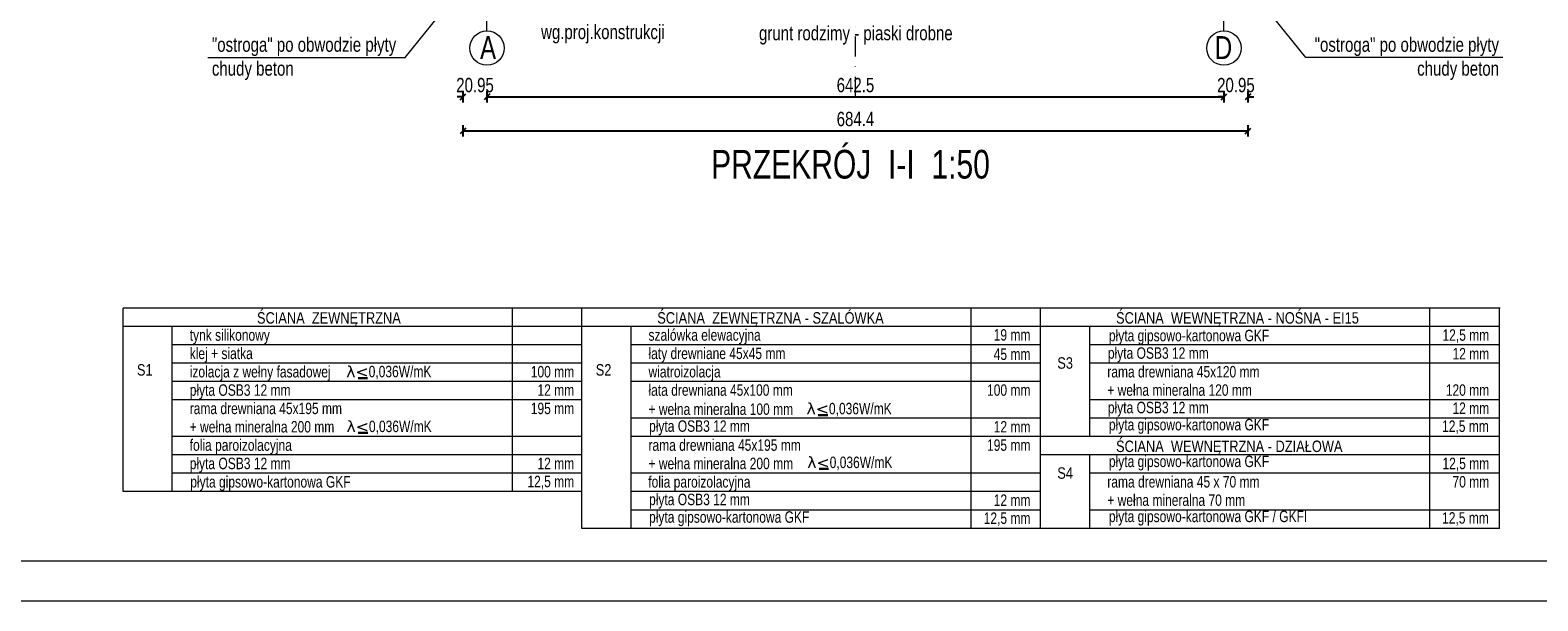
# Model space of a CAD drawing. Header units: inches. Extents: x 0 to 77643, y -44170 to 0.
# Tile 150 of 159: x 73672 to 74987, y -39050 to -38552. Entities that reach past the tile are written whole.
import ezdxf
from ezdxf.enums import TextEntityAlignment as Align

# ---------------------------------------------------------------- set-up
doc = ezdxf.new("R2010")
doc.units = ezdxf.units.IN
doc.header["$MEASUREMENT"] = 0
doc.linetypes.add('DASHDOT', pattern=[1, 0.5, -0.25, 0, -0.25])
doc.layers.get('0').update_dxf_attribs({"lineweight": 0})
doc.layers.get('Defpoints').update_dxf_attribs({"lineweight": 0})
for name, color, linetype, lineweight in [('A--tabelka rysunku', 7, 'Continuous', 0), ('A--tabelka-opisy scian', 7, 'Continuous', 0), ('p--opisy konstrukcji', 64, 'Continuous', 0), ('p--osie konstr', 1, 'DASHDOT', 15), ('p--osie konstr.-NR', 1, 'DASHDOT', 15), ('p--podpis rysunku', 7, 'Continuous', 0), ('p--wymiary-1-50', 5, 'Continuous', 0)]:
    doc.layers.add(name, color=color, linetype=linetype, lineweight=lineweight)
doc.styles.add('1-50', font='arial.ttf', dxfattribs={"width": 0.75, "height": 12.5})
doc.styles.get("Standard").update_dxf_attribs({"font": 'arial.ttf', "width": 0.75})
doc.styles.add('STYL-1', font='arial.ttf', dxfattribs={"width": 0.75})
doc.dimstyles.new('1-50', dxfattribs={"dimtxt": 12.5, "dimasz": 5, "dimexe": 5, "dimexo": 5, "dimgap": 0.09, "dimtad": 0, "dimdsep": 46, "dimtxsty": '1-50', "dimblk": 'OBLIQUE', "dimcen": 0.09, "dimadec": 0, "dimazin": 0, "dimtfac": 1, "dimtdec": 4, "dimtix": 1, "dimtofl": 0, "dimtmove": 2, "dimatfit": 3, "dimldrblk": 'OBLIQUE', "dimfxl": 5, "dimfxlon": 1, "dimtvp": 0.8, "dimtolj": 1, "dimtzin": 0, "dimarcsym": 0})

# ---------------------------------------------------------------- blocks, each defined once
blk = doc.blocks.new('_OBLIQUE')
at = {"color": 0, "linetype": 'ByBlock', "lineweight": -2}
for p, q in [((-0.5, -0.5), (0.5, 0.5)), ((0, 0), (0, 0))]:
    blk.add_line(p, q, dxfattribs=at)
blk = doc.blocks.new('*D1103')
at = {"layer": 'Defpoints', "color": 0}
for p in [(74049.7, -38393.6), (74734.1, -38393.6), (74734.1, -38639.7)]:
    blk.add_point(p, dxfattribs=at)
at = {"layer": 'p--wymiary-1-50', "color": 0, "lineweight": -2}
for p, q in [((74049.7, -38634.7), (74049.7, -38644.7)), ((74049.7, -38639.7), (74734.1, -38639.7)), ((74734.1, -38634.7), (74734.1, -38644.7))]:
    blk.add_line(p, q, dxfattribs=at)
at = {"layer": 'p--wymiary-1-50', "color": 0, "lineweight": -2, "xscale": 5, "yscale": 5, "zscale": 5, "rotation": 180}
blk.add_blockref('_OBLIQUE', (74049.7, -38639.7), dxfattribs=at)
at = {"layer": 'p--wymiary-1-50', "color": 0, "lineweight": -2, "xscale": 5, "yscale": 5, "zscale": 5}
blk.add_blockref('_OBLIQUE', (74734.1, -38639.7), dxfattribs=at)
at = {"layer": 'p--wymiary-1-50', "color": 0, "linetype": 'Continuous', "ltscale": 12, "insert": (74391.9, -38629.4), "char_height": 12.5, "attachment_point": 5, "style": '1-50'}
blk.add_mtext('\\A1;684.4', dxfattribs=at)
blk = doc.blocks.new('*D1104')
at = {"layer": 'Defpoints', "color": 0}
for p in [(74049.7, -38390.5), (74070.6, -38390.5), (74070.6, -38610)]:
    blk.add_point(p, dxfattribs=at)
at = {"layer": 'p--wymiary-1-50', "color": 0, "lineweight": -2}
for p, q in [((74049.7, -38605), (74049.7, -38615)), ((74070.6, -38605), (74070.6, -38615)), ((74049.7, -38610), (74044.7, -38610)), ((74070.6, -38610), (74075.6, -38610))]:
    blk.add_line(p, q, dxfattribs=at)
at = {"layer": 'p--wymiary-1-50', "color": 0, "lineweight": -2, "xscale": 5, "yscale": 5, "zscale": 5}
blk.add_blockref('_OBLIQUE', (74049.7, -38610), dxfattribs=at)
at = {"layer": 'p--wymiary-1-50', "color": 0, "lineweight": -2, "xscale": 5, "yscale": 5, "zscale": 5, "rotation": 180}
blk.add_blockref('_OBLIQUE', (74070.6, -38610), dxfattribs=at)
at = {"layer": 'p--wymiary-1-50', "color": 0, "linetype": 'Continuous', "ltscale": 12, "insert": (74060.2, -38599.8), "char_height": 12.5, "attachment_point": 5, "style": '1-50'}
blk.add_mtext('\\A1;20.95', dxfattribs=at)
blk = doc.blocks.new('*D1105')
at = {"layer": 'Defpoints', "color": 0}
for p in [(74713.1, -38406), (74734.1, -38406), (74734.1, -38610)]:
    blk.add_point(p, dxfattribs=at)
at = {"layer": 'p--wymiary-1-50', "color": 0, "lineweight": -2}
for p, q in [((74713.1, -38605), (74713.1, -38615)), ((74734.1, -38605), (74734.1, -38615)), ((74713.1, -38610), (74708.1, -38610)), ((74734.1, -38610), (74739.1, -38610))]:
    blk.add_line(p, q, dxfattribs=at)
at = {"layer": 'p--wymiary-1-50', "color": 0, "lineweight": -2, "xscale": 5, "yscale": 5, "zscale": 5}
blk.add_blockref('_OBLIQUE', (74713.1, -38610), dxfattribs=at)
at = {"layer": 'p--wymiary-1-50', "color": 0, "lineweight": -2, "xscale": 5, "yscale": 5, "zscale": 5, "rotation": 180}
blk.add_blockref('_OBLIQUE', (74734.1, -38610), dxfattribs=at)
at = {"layer": 'p--wymiary-1-50', "color": 0, "linetype": 'Continuous', "ltscale": 12, "insert": (74723.6, -38599.8), "char_height": 12.5, "attachment_point": 5, "style": '1-50'}
blk.add_mtext('\\A1;20.95', dxfattribs=at)
blk = doc.blocks.new('*D1106')
at = {"layer": 'Defpoints', "color": 0}
for p in [(74070.6, -38605), (74713.1, -38605), (74713.1, -38610)]:
    blk.add_point(p, dxfattribs=at)
at = {"layer": 'p--wymiary-1-50', "color": 0, "lineweight": -2}
for p, q in [((74070.6, -38610), (74070.6, -38615)), ((74070.6, -38610), (74713.1, -38610)), ((74713.1, -38610), (74713.1, -38615))]:
    blk.add_line(p, q, dxfattribs=at)
at = {"layer": 'p--wymiary-1-50', "color": 0, "lineweight": -2, "xscale": 5, "yscale": 5, "zscale": 5, "rotation": 180}
blk.add_blockref('_OBLIQUE', (74070.6, -38610), dxfattribs=at)
at = {"layer": 'p--wymiary-1-50', "color": 0, "lineweight": -2, "xscale": 5, "yscale": 5, "zscale": 5}
blk.add_blockref('_OBLIQUE', (74713.1, -38610), dxfattribs=at)
at = {"layer": 'p--wymiary-1-50', "color": 0, "linetype": 'Continuous', "ltscale": 12, "insert": (74391.9, -38599.8), "char_height": 12.5, "attachment_point": 5, "style": '1-50'}
blk.add_mtext('\\A1;642.5', dxfattribs=at)

msp = doc.modelspace()

# ---------------------------------------------------------------- linework, layer by layer
at = {"linetype": 'Continuous', "lineweight": 30, "ltscale": 12}
for p, q in [((73966.51989, -38855.27567), (73958.17784, -38855.27567)), ((74367.81518, -38887.57055), (74359.47313, -38887.57055)), ((73966.75759, -38903.09253), (73958.41554, -38903.09253)), ((74368.44904, -38934.47624), (74360.10699, -38934.47624))]:
    msp.add_line(p, q, dxfattribs=at)
at = {"layer": 'A--tabelka rysunku', "linetype": 'Continuous'}
for points in [[(73442.6501, -39049.6055), (75542.6501, -39049.6055), (75542.6501, -37564.6055), (73442.6501, -37564.6055)], [(73442.6501, -39049.6055), (75542.6501, -39049.6055), (75542.6501, -37564.6055), (73442.6501, -37564.6055)], [(73567.6501, -39014.6055), (75507.6501, -39014.6055), (75507.6501, -37599.6055), (73567.6501, -37599.6055)]]:
    msp.add_lwpolyline(points, close=True, dxfattribs=at)
at = {"layer": 'A--tabelka-opisy scian', "lineweight": 5}
for p, q in [((74153.34631, -38794.35943), (73753.34631, -38794.35943)), ((74153.34631, -38794.35943), (73753.34631, -38794.35943)), ((73753.34631, -38954.35943), (73753.34631, -38794.35943)), ((74092.76379, -38954.35943), (74092.76379, -38794.35943)), ((74553.34631, -38794.35943), (74153.34631, -38794.35943)), ((74153.34631, -38986.35943), (74153.34631, -38794.35943)), ((74954.03634, -38794.35943), (74196.21669, -38794.35943)), ((74492.76379, -38986.35943), (74492.76379, -38794.62038)), ((74553.34631, -38986.35943), (74553.34631, -38794.35943)), ((74892.76379, -38986.35943), (74892.76379, -38794.35943)), ((74953.34631, -38986.35943), (74953.34631, -38794.35943)), ((74153.34631, -38810.35943), (73753.34631, -38810.35943)), ((73796.21669, -38954.35943), (73796.21669, -38810.35943)), ((74553.34631, -38810.35943), (74153.34631, -38810.35943)), ((74196.21669, -38986.35943), (74196.21669, -38810.35943)), ((74754.84915, -38810.35943), (74553.34631, -38810.35943)), ((74953.34631, -38810.35943), (74596.21669, -38810.35943)), ((74596.21669, -38906.35943), (74596.21669, -38810.35943)), ((74953.34631, -38810.35943), (74596.21669, -38810.35943)), ((74153.34631, -38826.35943), (73796.21669, -38826.35943)), ((74553.34631, -38826.35943), (74196.21669, -38826.35943)), ((74953.34631, -38826.35943), (74596.21669, -38826.35943)), ((74153.34631, -38842.35943), (73796.21669, -38842.35943)), ((74553.34631, -38842.35943), (74196.21669, -38842.35943)), ((74953.34631, -38842.35943), (74596.21669, -38842.35943)), ((74553.34631, -38986.35943), (74553.34631, -38844.6486)), ((74153.34631, -38858.35943), (73796.21669, -38858.35943)), ((74553.34631, -38858.35943), (74196.21669, -38858.35943)), ((74153.34631, -38874.35943), (73796.21669, -38874.35943)), ((74953.34631, -38874.35943), (74596.21669, -38874.35943)), ((74553.34631, -38890.35943), (74196.21669, -38890.35943)), ((74953.34631, -38890.35943), (74596.21669, -38890.35943)), ((74153.34631, -38906.35943), (73796.21669, -38906.35943)), ((74553.34631, -38906.35943), (74196.21669, -38906.35943)), ((74953.34631, -38906.35943), (74553.34631, -38906.35943)), ((74953.34631, -38906.35943), (74596.21669, -38906.35943)), ((74953.34631, -38906.35943), (74596.21669, -38906.35943)), ((74153.34631, -38922.35943), (73796.21669, -38922.35943)), ((74754.84915, -38922.35943), (74553.34631, -38922.35943)), ((74953.34631, -38922.35943), (74596.21669, -38922.35943)), ((74596.21669, -38986.35943), (74596.21669, -38922.35943)), ((74953.34631, -38922.35943), (74596.21669, -38922.35943)), ((74153.34631, -38938.35943), (73796.21669, -38938.35943)), ((74553.34631, -38938.35943), (74196.21669, -38938.35943)), ((74953.34631, -38938.35943), (74596.21669, -38938.35943)), ((74153.34631, -38954.35943), (73753.34631, -38954.35943)), ((74553.34631, -38954.35943), (74196.21669, -38954.35943)), ((74553.34631, -38970.35943), (74196.21669, -38970.35943)), ((74953.34631, -38970.35943), (74596.21669, -38970.35943)), ((74553.34631, -38986.35943), (74153.34631, -38986.35943)), ((74553.34631, -38986.35943), (74153.34631, -38986.35943)), ((74553.34631, -38986.35943), (74196.21669, -38986.35943)), ((74553.34631, -38986.35943), (74196.21669, -38986.35943)), ((74953.34631, -38986.35943), (74553.34631, -38986.35943)), ((74953.34631, -38986.35943), (74553.34631, -38986.35943))]:
    msp.add_line(p, q, dxfattribs=at)
at = {"layer": 'p--opisy konstrukcji'}
for points in [[(73827.31374, -38575.59443), (73999.19985, -38575.59443), (74078.9702, -38476.96292)], [(74956.45293, -38575.59443), (74784.56682, -38575.59443), (74704.79647, -38476.96292)]]:
    msp.add_lwpolyline(points, dxfattribs=at)
at = {"layer": 'p--osie konstr', "linetype": 'DASHDOT', "ltscale": 35}
for p, q in [((74391.88333, -38609.96283), (74391.88333, -37762.19471)), ((74070.63333, -38552.48276), (74070.63333, -38010.01346)), ((74713.13333, -38552.48276), (74713.13333, -38010.01346))]:
    msp.add_line(p, q, dxfattribs=at)
at = {"layer": 'p--osie konstr.-NR', "linetype": 'Continuous', "ltscale": 35}
for centre in [(74070.63333, -38567.48276), (74713.13333, -38567.48276)]:
    msp.add_circle(centre, 15, dxfattribs=at)

# ---------------------------------------------------------------- texts
at = {"layer": 'A--tabelka-opisy scian', "lineweight": 5, "width": 0.8}
for s, p in [(' ŚCIANA  ZEWNĘTRZNA ', (73866.99218, -38797.81009)), (' ŚCIANA  ZEWNĘTRZNA - SZALÓWKA', (74215.9843, -38797.81009)), (' ŚCIANA  WEWNĘTRZNA - NOŚNA - EI15', (74615.9843, -38797.81009)), (' ŚCIANA  WEWNĘTRZNA - DZIAŁOWA ', (74615.9843, -38909.81009))]:
    msp.add_text(s, height=10, dxfattribs=at).set_placement(p, align=Align.TOP_LEFT)
for s, p in [('S1', (73772.26852, -38843.12562)), ('S2', (74172.26852, -38843.12562)), ('S3', (74574.68729, -38837.1284)), ('S4', (74574.68729, -38933.1284))]:
    msp.add_text(s, height=10, dxfattribs=at).set_placement(p, align=Align.TOP_CENTER)
at = {"layer": 'A--tabelka-opisy scian', "lineweight": 5, "char_height": 10, "attachment_point": 1, "style": '1-50'}
for s, insert, width in [('\\pxql;tynk silikonowy', (73811.45237, -38812.74513), 132.8709207), ('\\pxql;szalówka elewacyjna  ', (74211.45237, -38812.74513), 143.3967727), ('\\pxqr;19 mm', (74483.31289, -38812.62695), 61.129613), ('\\pxql;płyta gipsowo-kartonowa GKF', (74612.85842, -38813.16999), 139.9030239), ('\\pxqr;12,5 mm', (74883.31289, -38812.74513), 61.129613), ('\\pxql;klej + siatka', (73811.45237, -38828.74513), 132.8709207), ('\\pxql;łaty drewniane 45x45 mm', (74211.45237, -38828.74513), 132.8709207), ('\\pxqr;45 mm', (74483.31289, -38829.46832), 61.129613), ('\\pxql;płyta OSB3 12 mm', (74611.9457, -38828.45842), 139.9030239), ('\\pxqr;12 mm', (74883.31289, -38829.04642), 61.129613), ('\\pxql;izolacja z wełny fasadowej', (73811.45237, -38844.74513), 132.8709207), ('\\pxql;  {\\fDejaVu Serif|b0|i0|c238|p18;\\W1;λ<}0,036W/mK', (73942.04332, -38844.59598), 245.2481354), ('\\pxqr;100 mm', (74085.52855, -38844.74513), 61.129613), ('\\pxql;wiatroizolacja', (74211.45237, -38844.74513), 132.8709207), ('\\pxql;rama drewniana 45x120 mm', (74611.45237, -38844.74513), 142.8529301), ('\\pxql;płyta OSB3 12 mm', (73811.45237, -38860.74513), 132.8709207), ('\\pxqr;12 mm', (74085.52855, -38860.74513), 61.129613), ('\\pxql;łata drewniana 45x100 mm \\P\\pxql;+ wełna mineralna 100 mm', (74211.45237, -38860.74513), 164.6966593), ('\\pxqr;100 mm', (74483.31289, -38860.74513), 61.129613), ('\\pxql;+ wełna mineralna 120 mm', (74611.45237, -38860.74513), 142.8529301), ('\\pxqr;120 mm', (74883.31289, -38860.74513), 61.129613), ('\\pxql;rama drewniana 45x195 mm', (73811.45237, -38876.74513), 142.8529301), ('\\pxqr;195 mm', (74085.52855, -38876.74513), 61.129613), ('\\pxql;  {\\fDejaVu Serif|b0|i0|c238|p18;\\W1;λ<}0,036W/mK', (74343.33861, -38876.89087), 245.2481354), ('\\pxql;płyta OSB3 12 mm', (74611.9457, -38875.96706), 139.9030239), ('\\pxqr;12 mm', (74883.31289, -38876.55505), 61.129613), ('\\pxql;+ wełna mineralna 200 mm', (73811.45237, -38892.74513), 142.8529301), ('\\pxql;  {\\fDejaVu Serif|b0|i0|c238|p18;\\W1;λ<}0,036W/mK', (73942.28102, -38892.41285), 245.2481354), ('\\pxql;płyta OSB3 12 mm', (74211.9457, -38892.15714), 139.9030239), ('\\pxqr;12 mm', (74483.31289, -38892.74513), 61.129613), ('\\pxql;płyta gipsowo-kartonowa GKF', (74612.85842, -38890.92038), 139.9030239), ('\\pxqr;12,5 mm', (74882.96735, -38892.26135), 61.129613), ('\\pxql;folia paroizolacyjna', (73811.45237, -38908.74513), 142.8529301), ('\\pxql;rama drewniana 45x195 mm', (74211.45237, -38908.74513), 142.8529301), ('\\pxqr;195 mm', (74483.31289, -38908.74513), 61.129613), ('\\pxql;płyta gipsowo-kartonowa GKF', (74612.85842, -38922.92038), 139.9030239), ('\\pxql;płyta OSB3 12 mm', (73811.45237, -38924.74513), 132.8709207), ('\\pxqr;12 mm', (74085.52855, -38924.74513), 61.129613), ('\\pxql;+ wełna mineralna 200 mm', (74211.45237, -38924.74513), 142.8529301), ('\\pxql;  {\\fDejaVu Serif|b0|i0|c238|p18;\\W1;λ<}0,036W/mK', (74343.97247, -38923.79656), 245.2481354), ('\\pxqr;12,5 mm', (74883.31289, -38924.74513), 61.129613), ('\\pxql;płyta gipsowo-kartonowa GKF', (73811.9457, -38940.75819), 168.9735913), ('\\pxqr;12,5 mm', (74085.52855, -38940.50172), 61.129613), ('\\pxql;folia paroizolacyjna', (74211.28165, -38940.79856), 142.8529301), ('\\pxql;rama drewniana 45 x 70 mm', (74611.45237, -38940.74513), 142.8529301), ('\\pxqr;70 mm', (74883.31289, -38940.74513), 61.129613), ('\\pxql;płyta OSB3 12 mm', (74211.9457, -38956.15714), 139.9030239), ('\\pxqr;12 mm', (74483.31289, -38956.74513), 61.129613), ('\\pxql;+ wełna mineralna 70 mm', (74611.45237, -38956.74513), 142.8529301), ('\\pxql;płyta gipsowo-kartonowa GKF', (74211.9457, -38971.48516), 139.9030239), ('\\pxqr;12,5 mm', (74483.31289, -38972.50172), 61.129613), ('\\pxql;płyta gipsowo-kartonowa GKF / GKFI', (74612.85842, -38970.92038), 207.1700658), ('\\pxqr;12,5 mm', (74882.96735, -38972.26135), 61.129613)]:
    msp.add_mtext(s, dxfattribs=dict(at, insert=insert, width=width))
at = {"layer": 'p--opisy konstrukcji', "char_height": 12.5, "style": 'STYL-1'}
for s, insert, width, attachment_point in [('płyta fundamentowa \\Pwg.proj.konstrukcji', (74117.77888, -38526.31301), 177.1707, 1), ('grunt rodzimy - piaski drobne', (74307.80925, -38548.16319), 266.9059468, 1), ('"ostroga" po obwodzie płyty\\Pchudy beton', (73830.79233, -38558.19515), 177.1707, 1), ('"ostroga" po obwodzie płyty\\Pchudy beton', (74952.97434, -38558.19515), 177.1707, 3)]:
    msp.add_mtext(s, dxfattribs=dict(at, insert=insert, width=width, attachment_point=attachment_point))
at = {"layer": 'p--osie konstr.-NR', "linetype": 'Continuous', "ltscale": 35, "char_height": 20, "width": 63.5564}
for s, insert, attachment_point in [('A', (74078.55919, -38557.01188), 3), ('D', (74705.20748, -38557.01188), 1)]:
    msp.add_mtext(s, dxfattribs=dict(at, insert=insert, attachment_point=attachment_point))
at = {"layer": 'p--podpis rysunku', "insert": (74266.04114, -38656.27028), "char_height": 25, "width": 531.4776, "attachment_point": 1}
msp.add_mtext('{\\W0.75;PRZEKRÓJ  I-I  1:50}', dxfattribs=at)

# ---------------------------------------------------------------- dimensions: what is measured, and where the dimension line sits
at = {"layer": 'p--wymiary-1-50'}
for base, p1, p2, picture, middle in [((74070.63333, -38609.96283), (74049.68333, -38390.51662), (74070.63333, -38390.51662), '*D1104', (74060.15833, -38599.75283)), ((74734.08333, -38639.65107), (74049.68333, -38393.60206), (74734.08333, -38393.60206), '*D1103', (74391.88333, -38629.44107)), ((74734.08333, -38609.96283), (74713.13333, -38406.03163), (74734.08333, -38406.03163), '*D1105', (74723.60833, -38599.75283)), ((74713.13333, -38609.96283), (74070.63333, -38604.96283), (74713.13333, -38604.96283), '*D1106', (74391.88333, -38599.75283))]:
    dim = msp.add_linear_dim(base=base, p1=p1, p2=p2, dimstyle='1-50', override={"dimtxt": 12.5}, dxfattribs=at)
    dim.commit()
    dim.dimension.update_dxf_attribs({"geometry": picture, "text_midpoint": middle})

doc.saveas('drawing.dxf')
